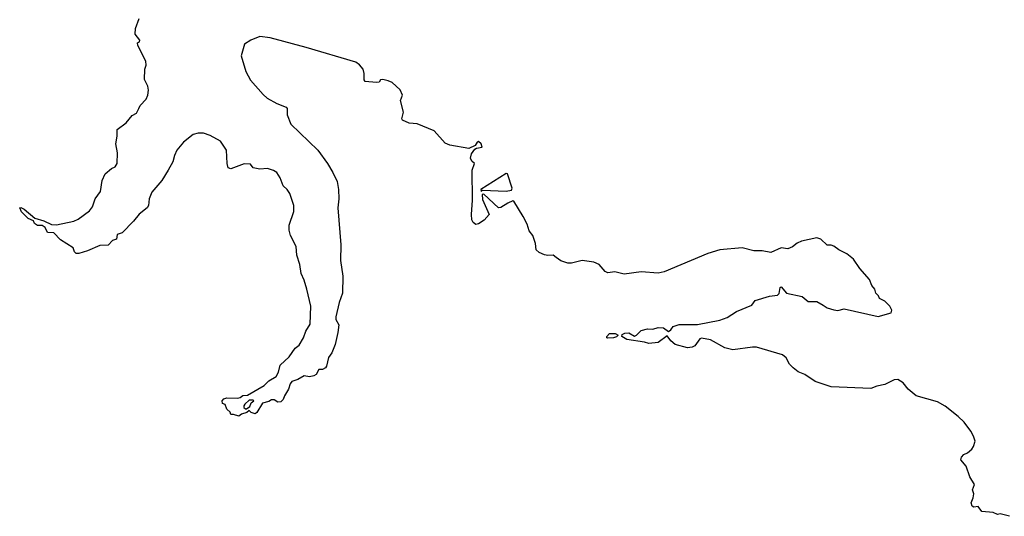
# Model space of a CAD drawing. Extents: x 2293139 to 2515392, y 824115 to 1006937.
# Tile 136 of 256: x 2395803 to 2403317, y 886333 to 890121. Entities that reach past the tile are written whole.
import ezdxf

# ---------------------------------------------------------------- set-up
doc = ezdxf.new("R2010")
doc.units = 0

msp = doc.modelspace()

# ---------------------------------------------------------------- linework, layer by layer
at = {"layer": '0CON10XD'}
for points in [[(2396711.9, 889445), (2396723, 889467), (2396768.5, 889515), (2396780, 889545), (2396785.5, 889585), (2396780.6, 889615), (2396755.5, 889665), (2396756.9, 889745), (2396768.8, 889775), (2396765.9, 889805.9), (2396703.6, 889923.6), (2396702.5, 889945), (2396716.4, 889953.6), (2396720, 889965), (2396685, 890010), (2396687.5, 890055), (2396715, 890130)], [(2403355, 886333.3), (2403285, 886352.5), (2403265, 886347.5), (2403231.7, 886361.7), (2403145, 886370), (2403118.3, 886408.3), (2403085, 886402.5), (2403070.9, 886410.9), (2403062.5, 886435), (2403077.7, 886475), (2403082.9, 886505), (2403074.4, 886535.6), (2403088, 886575), (2403053.8, 886635), (2403026.1, 886716.1), (2402983.8, 886765), (2402990, 886785), (2403007.5, 886805), (2403035, 886816.7), (2403068.8, 886845), (2403081.2, 886865), (2403093.6, 886906.4), (2403082, 886945), (2403062.1, 886982.1), (2403010.3, 887050.3), (2402965, 887095.8), (2402865, 887173.8), (2402807.7, 887207.7), (2402645, 887253.3), (2402584.1, 887304.1), (2402545, 887352.5), (2402505, 887376.7), (2402475, 887373.8), (2402405, 887338.8), (2402343.9, 887326.1), (2402298.3, 887308.3), (2401995, 887320), (2401872.7, 887362.7), (2401794, 887415), (2401744.5, 887434.5), (2401705.3, 887465.3), (2401678.6, 887495), (2401652.8, 887542.8), (2401625, 887564.4), (2401425, 887622.5), (2401395, 887624.2), (2401245, 887602), (2401185, 887618), (2401075, 887679.2), (2401005, 887692.7), (2400993.1, 887686.9), (2400955, 887633.8), (2400935, 887623.8), (2400899.3, 887619.3), (2400805, 887643.3), (2400771.9, 887671.9), (2400745, 887710), (2400675, 887658.8), (2400605, 887651.9), (2400569.7, 887660.3), (2400435, 887681.2), (2400397.5, 887705), (2400400.7, 887719.3), (2400420.5, 887729.5), (2400452.3, 887732.3), (2400495, 887707.5), (2400510, 887715), (2400545, 887750), (2400595, 887762.5), (2400635, 887760), (2400675, 887772.5), (2400715, 887770), (2400755, 887742.5), (2400772.5, 887755), (2400789.3, 887780.7), (2400835, 887796.2), (2400975.9, 887795.9), (2401145, 887830), (2401200.7, 887849.3), (2401272.5, 887895), (2401390, 887945), (2401415, 887978.8), (2401525, 888011.2), (2401585, 888020), (2401597.3, 888032.7), (2401605, 888077.5), (2401615, 888083.3), (2401655, 888034.2), (2401775, 888008.8), (2401820.5, 887970.5), (2401885, 887972.5), (2401933.2, 887943.2), (2401964.5, 887924.5), (2402015, 887908), (2402045, 887904.2), (2402095, 887916.7), (2402355, 887857.1), (2402453.8, 887885), (2402458, 887905), (2402443.8, 887935), (2402405, 887974.2), (2402364.4, 887994.4), (2402355.5, 888015.5), (2402336.7, 888035), (2402328.8, 888065), (2402306.7, 888095), (2402288.8, 888138.8), (2402215, 888223.3), (2402165.9, 888295.9), (2402115, 888336), (2402053.3, 888365), (2402015, 888393.8), (2401995, 888401.2), (2401965, 888401.2), (2401916.1, 888446.1), (2401885, 888456.2), (2401768.3, 888431.7), (2401735, 888416.2), (2401701.1, 888388.9), (2401665.4, 888374.6), (2401615, 888382), (2401535, 888346.4), (2401468.8, 888358.8), (2401405, 888358.9), (2401315, 888382), (2401144.7, 888364.7), (2401055, 888337.6), (2400721.4, 888198.6), (2400675, 888188.6), (2400545, 888197.6), (2400415, 888180.8), (2400345, 888197.1), (2400290.8, 888190.8), (2400270.4, 888200.4), (2400225, 888253.6), (2400185, 888271.7), (2400095, 888283.3), (2400015, 888264.7), (2399985, 888264.1), (2399932.5, 888282.5), (2399897.6, 888307.6), (2399873.9, 888326.1), (2399832.5, 888322.5), (2399806.8, 888326.8), (2399765.9, 888345.9), (2399743.3, 888365), (2399739.4, 888415), (2399718.8, 888475), (2399691.3, 888511.3), (2399675, 888560.5), (2399645, 888620.9), (2399575, 888736.7), (2399565, 888738.8), (2399528.3, 888721.7), (2399475, 888688.1), (2399457.3, 888687.3), (2399345, 888790), (2399331.7, 888788.3), (2399335, 888750), (2399384.4, 888635), (2399347.7, 888592.3), (2399305, 888563.3), (2399285, 888559.6), (2399263.1, 888575), (2399253.5, 888595), (2399249.6, 888635), (2399257.5, 888745), (2399255.5, 888974.5), (2399273.3, 889025), (2399252.7, 889042.7), (2399242.9, 889065), (2399251.7, 889098.3), (2399277.4, 889132.6), (2399289.1, 889140.9), (2399331.7, 889148.3), (2399323.6, 889175), (2399305, 889191.8), (2399293.3, 889186.7), (2399279.1, 889160.9), (2399230.7, 889139.3), (2399085, 889163.3), (2399050.5, 889180.5), (2398965, 889273.3), (2398835, 889328), (2398775, 889332.5), (2398724.2, 889354.2), (2398720, 889365), (2398731.2, 889415), (2398710, 889505), (2398723.3, 889545), (2398705.6, 889585.6), (2398645, 889641.2), (2398615.8, 889655.8), (2398573.9, 889666.1), (2398557, 889663), (2398546, 889644), (2398525, 889641.2), (2398440.5, 889650.5), (2398431.7, 889661.7), (2398431.7, 889711.7), (2398423.3, 889745), (2398397, 889777), (2398368.3, 889798.3), (2397989.8, 889909.8), (2397715, 889982.7), (2397635, 889993.6), (2397566, 889965), (2397518.8, 889935), (2397493.8, 889845), (2397528.8, 889725), (2397565, 889661.2), (2397660.6, 889550.6), (2397692.7, 889522.7), (2397765, 889482.2), (2397836.7, 889455), (2397844, 889444), (2397844.4, 889394.4), (2397872.5, 889325), (2398077.8, 889125), (2398152, 889025), (2398192, 888955), (2398226.4, 888886.4), (2398235.8, 888825), (2398238, 888755), (2398232, 888685), (2398253.3, 888405), (2398251.4, 888285), (2398268.9, 888165), (2398265.8, 888034.2), (2398241.2, 887965), (2398216.2, 887855), (2398216.2, 887835), (2398239.2, 887795), (2398230.6, 887735), (2398209.5, 887645), (2398185, 887581.2), (2398158.8, 887545), (2398145, 887477.5), (2398137.5, 887465), (2398115, 887454), (2398085, 887452.5), (2398066, 887415), (2398048.8, 887405), (2398015, 887397.1), (2397975, 887404), (2397925, 887376.7), (2397879.2, 887360.8), (2397867.5, 887345), (2397855, 887302.5), (2397825, 887252.5), (2397813.3, 887225), (2397795, 887206.2), (2397773.6, 887203.6), (2397745, 887222.5), (2397725, 887222.5), (2397705, 887210), (2397655, 887197.5), (2397612.5, 887125), (2397600, 887115), (2397570, 887125), (2397555, 887140), (2397536.1, 887123.9), (2397495, 887113.3), (2397475, 887097.5), (2397435, 887110), (2397415, 887110), (2397408.3, 887128.3), (2397385, 887150), (2397370, 887185), (2397350, 887195), (2397347.5, 887215), (2397361.7, 887228.3), (2397383.6, 887236.4), (2397465, 887233.3), (2397485, 887238.8), (2397505, 887254), (2397542.1, 887257.9), (2397668.5, 887331.5), (2397705, 887367.5), (2397759.5, 887400.5), (2397777.6, 887432.4), (2397791.9, 887485), (2397859.4, 887550.6), (2397904.6, 887615.4), (2397935, 887638.8), (2397969.4, 887695), (2397985.6, 887745), (2398020.6, 887799.4), (2398023.6, 887935), (2397993.3, 888065), (2397974.4, 888134.4), (2397950, 888185), (2397940.8, 888255), (2397918.6, 888325), (2397911.7, 888391.7), (2397868.5, 888475), (2397858.2, 888515), (2397858.5, 888555), (2397895, 888657.5), (2397893.9, 888705), (2397865, 888795.6), (2397845.2, 888825.2), (2397814.4, 888854.4), (2397791.5, 888915), (2397765.3, 888955.3), (2397740.9, 888970.9), (2397695, 888985.8), (2397635, 888982), (2397585, 888992.5), (2397565, 889020), (2397515, 889022.5), (2397413.3, 888983.3), (2397395, 888992.5), (2397386.2, 889025), (2397382.5, 889125), (2397334.4, 889194.4), (2397257.2, 889237.2), (2397205, 889255.7), (2397165, 889256.7), (2397126, 889245), (2397054, 889186), (2397003.3, 889125), (2396984.5, 889085), (2396971.8, 889038.2), (2396936.7, 888973.3), (2396886.8, 888895), (2396811.2, 888805), (2396790.6, 888755), (2396785.6, 888705), (2396775.8, 888685), (2396715, 888638.8), (2396672, 888585), (2396585, 888496.2), (2396546.7, 888483.3), (2396543, 888447), (2396511.7, 888438.3), (2396477.7, 888402.3), (2396415, 888398), (2396321.7, 888358.3), (2396255, 888337.5), (2396235, 888337.5), (2396221.7, 888351.7), (2396212, 888382), (2396115, 888442), (2396063.8, 888495), (2396015, 888497.1), (2395996.7, 888536.7), (2395975, 888551.2), (2395940.2, 888550.2), (2395917.3, 888567.3), (2395907.5, 888587.5), (2395867.5, 888605), (2395818.1, 888655), (2395803.1, 888685), (2395811.3, 888688.7), (2395836.5, 888676.5), (2395917.8, 888607.8), (2395986.4, 888586.4), (2396045, 888558.9), (2396085, 888555.6), (2396215, 888584), (2396249.4, 888600.6), (2396336.9, 888663.1), (2396359.4, 888695), (2396378.6, 888755), (2396419.1, 888810.9), (2396433.5, 888895), (2396455, 888946.2), (2396502.7, 888987.3), (2396531.2, 888998.8), (2396545.7, 889024.3), (2396549.2, 889105), (2396537.8, 889175), (2396547.6, 889232.4), (2396547.1, 889285), (2396616, 889334), (2396660.6, 889389.4), (2396695, 889409.2), (2396711.9, 889445)], [(2399325, 888810), (2399335, 888820), (2399515, 888812.5), (2399555, 888820), (2399561.2, 888835), (2399525.4, 888945), (2399515, 888947.1), (2399322.5, 888825), (2399325, 888810)], [(2400291.9, 887691.9), (2400283.3, 887695), (2400283.8, 887705), (2400303.2, 887726.8), (2400347.8, 887727.8), (2400370, 887715), (2400358.5, 887701.5), (2400335, 887693.6), (2400291.9, 887691.9)], [(2397535, 887152.5), (2397558.3, 887171.7), (2397570, 887200), (2397590, 887215), (2397585, 887220), (2397555, 887220), (2397521.2, 887188.8), (2397512.5, 887175), (2397513, 887163), (2397525, 887152.5), (2397535, 887152.5)]]:
    msp.add_lwpolyline(points, dxfattribs=at)

doc.saveas('drawing.dxf')
